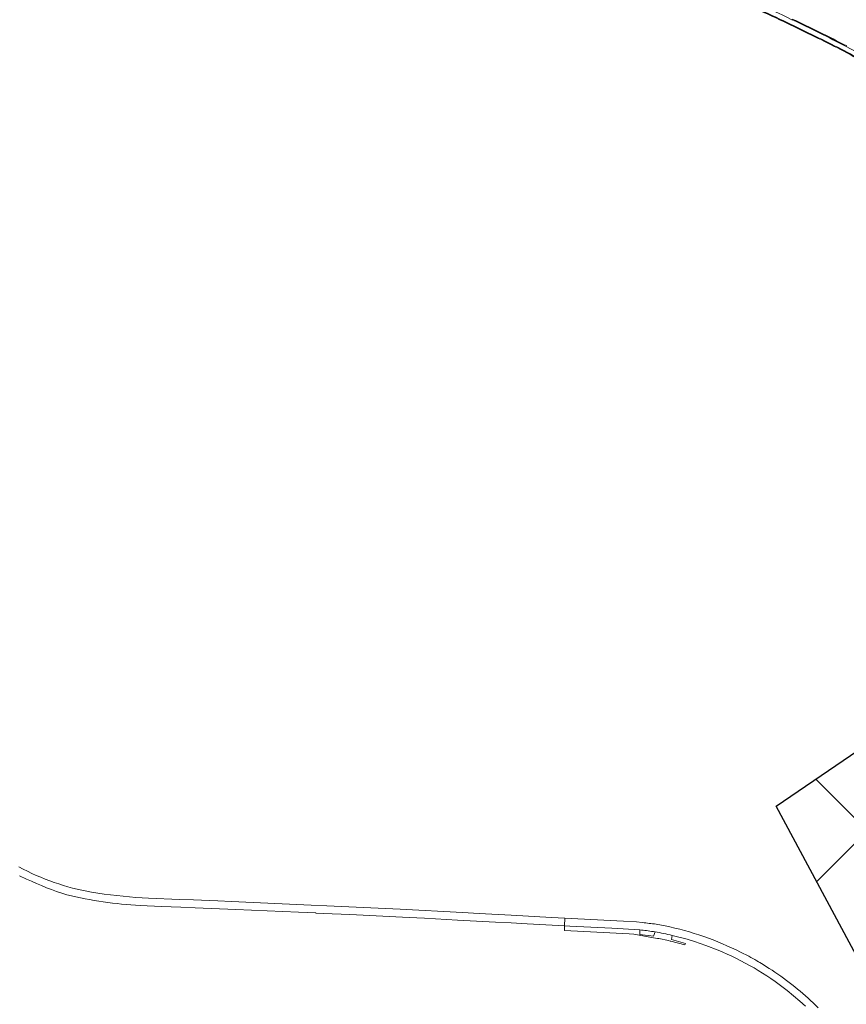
# Model space of a CAD drawing. Extents: x 148869 to 161638, y 453607 to 469810.
# Tile 199 of 256: x 151730 to 152168, y 464928 to 465449. Entities that reach past the tile are written whole.
import ezdxf

# ---------------------------------------------------------------- set-up
doc = ezdxf.new("R2010")
doc.units = 0
doc.layers.add('2023', color=90, linetype='CONTINUOUS')
doc.layers.add('2023 hatch', color=90, linetype='CONTINUOUS')
for name, color, linetype, lineweight in [('B-RO-VH-VERHARDING_ASFALT-GV', 251, 'CONTINUOUS', 18), ('B-RO-VH-VERHARDING_GESLOTEN-GV', 251, 'CONTINUOUS', 18), ('B-RO-VH-VERHARDING_GRASBETONSTEEN-GV', 251, 'CONTINUOUS', 18)]:
    doc.layers.add(name, color=color, linetype=linetype, lineweight=lineweight)

msp = doc.modelspace()

# ---------------------------------------------------------------- hatches: boundary and pattern name
at = {"layer": '2023 hatch'}
h = msp.add_hatch(dxfattribs=at)
h.set_pattern_fill('L45L135', color=256, scale=49.98)
h.set_pattern_definition([(45, (0, 0), (-35.341197, 35.341197), []), (135, (0, 0), (-35.341197, -35.341197), [])])
h.paths.add_polyline_path([(155033.65, 463387.49), (154736.21, 463174.82), (154703.82, 463157.03), (154669.13, 463116.73), (154497.36, 463128.81), (154485.96, 463103.35), (154403, 462810.28), (154029.41, 462913.19), (153921.91, 462926.36), (153533.06, 462959.92), (153521.58, 463046.87), (153065.73, 463131.59), (152840.09, 463157.69), (152602.55, 463321.62), (152457.44, 463373.38), (152283.77, 463566.95), (152230.15, 463641.33), (152156.25, 463699.58), (152012.16, 463887.19), (152009.38, 463939.89), (151991.35, 464191.03), (152103.19, 464343.83), (152153.39, 464455.21), (152151.03, 464561.94), (152249.45, 464811.76), (152130.92, 465032.5), (152332.42, 465169.93), (152738.18, 465252.75), (152947.54, 465152.17), (153150.32, 465023.39), (153302.02, 464886.05), (153728.6, 464650.43), (153874.6, 464567.83), (153954.88, 464501.43), (153988.94, 464472.57), (154027.82, 464422.75), (154193.47, 464138.07), (154280.01, 463968.67), (154339.28, 463993.19), (154494.94, 463873.13), (154622.49, 463821.49), (154755.92, 463721.99), (154868.72, 463597.28)])

# ---------------------------------------------------------------- linework, layer by layer
at = {"layer": '2023', "flags": 128}
msp.add_lwpolyline([(153921.91, 462926.36), (153533.06, 462959.92), (153521.58, 463046.87), (153065.73, 463131.59), (152840.09, 463157.69), (152602.55, 463321.62), (152457.44, 463373.38), (152283.77, 463566.95), (152230.15, 463641.33), (152156.25, 463699.58), (152012.16, 463887.19), (152009.38, 463939.89), (151991.35, 464191.03), (152103.19, 464343.83), (152153.39, 464455.21), (152151.03, 464561.94), (152249.45, 464811.76), (152130.92, 465032.5), (152332.42, 465169.93), (152738.18, 465252.75), (152947.54, 465152.17), (153150.32, 465023.39), (153302.02, 464886.05), (153728.6, 464650.43)], dxfattribs=at)
at = {"layer": 'B-RO-VH-VERHARDING_ASFALT-GV'}
for points in [[(152118.15, 465456.19, -0.024995), (152134.87, 465448.78)], [(152139.22, 465449.45, 0.017675), (152119.88, 465458.17)], [(152168.05, 465435.23, 0.006442), (152139.22, 465449.45)], [(152153.3, 465439.89, -0.017521), (152180.21, 465425.74)], [(152185.25, 465425.74, 0.01003), (152168.05, 465435.23)], [(151767.58, 464986.97, -0.079085), (151729.15, 465000.4)], [(151733.12, 464993.96, 0.03806), (151754.57, 464985.61)], [(151754.57, 464985.61, 0.047128), (151793.42, 464980)], [(151797.9, 464983.81, -0.022313), (151770.97, 464986.42)], [(152067.15, 464970, 0.00708), (152059.81, 464970.89)], [(152059.33, 464966.9, -0.016202), (152066.6, 464965.94)], [(152066.6, 464965.94, -0.020501), (152075.68, 464964.06)], [(152111.96, 464955.18, 0.066062), (152071.87, 464969.13)], [(152100.01, 464956.19, -0.072455), (152136.6, 464934.85)], [(152120.56, 464950.63, 0.007274), (152116.32, 464953.01)], [(152127.11, 464946.61, 0.011747), (152120.56, 464950.63)], [(152150.47, 464928.29, 0.045577), (152127.11, 464946.61)]]:
    msp.add_lwpolyline(points, format="xyb", dxfattribs=at)
at = {"layer": 'B-RO-VH-VERHARDING_ASFALT-GV', "flags": 128}
for points in [[(152134.87, 465448.78), (152153.3, 465439.89)], [(151729.38, 464995.73), (151733.12, 464993.96)], [(151770.97, 464986.42), (151767.58, 464986.97)], [(151793.42, 464980), (151804.83, 464979.43)], [(151814.23, 464983.17), (151797.9, 464983.81)], [(151821.65, 464982.88), (151814.23, 464983.17)], [(151834.6, 464982.34), (151821.65, 464982.88)], [(151841.83, 464982.02), (151834.6, 464982.34)], [(151884.22, 464980.12), (151841.83, 464982.02)], [(151892.54, 464979.73), (151884.22, 464980.12)], [(151931.31, 464977.92), (151892.54, 464979.73)], [(151804.83, 464979.43), (151815, 464979.04)], [(151815, 464979.04), (151822.61, 464978.72)], [(151822.61, 464978.72), (151844.11, 464977.87)], [(151844.11, 464977.87), (151877.5, 464976.39)], [(151877.5, 464976.39), (151886.57, 464975.98)], [(151886.57, 464975.98), (151886.57, 464975.95)], [(151886.57, 464975.95), (151890.75, 464975.77)], [(151890.75, 464975.77), (151904.75, 464975.17)], [(151904.75, 464975.17), (151936.1, 464973.51)], [(151964.4, 464976.2), (151931.31, 464977.92)], [(151973.2, 464975.7), (151964.4, 464976.2)], [(151990.34, 464974.76), (151973.2, 464975.7)], [(152011.69, 464973.64), (151990.34, 464974.76)], [(151936.1, 464973.51), (151944.3, 464973.15)], [(151944.3, 464973.15), (151961.75, 464972.24)], [(151961.75, 464972.24), (151982, 464971.16)], [(151982, 464971.16), (151990.34, 464970.7)], [(151990.34, 464970.7), (151998.67, 464970.23)], [(151998.67, 464970.23), (152018.48, 464969.2)], [(152018.79, 464973.29), (152011.69, 464973.64)], [(152018.79, 464973.29), (152018.48, 464969.2)], [(152018.48, 464969.2), (152018.79, 464973.29)], [(152018.48, 464969.2), (152021.33, 464969.05)], [(152049.79, 464971.67), (152018.79, 464973.29)], [(152056.69, 464971.19), (152049.79, 464971.67)], [(152059.81, 464970.89), (152056.69, 464971.19)], [(152071.87, 464969.13), (152067.15, 464970)], [(152021.33, 464969.05), (152043.62, 464967.94)], [(152043.62, 464967.94), (152058.57, 464966.97)], [(152058.57, 464966.97), (152059.33, 464966.9)], [(152075.68, 464964.06), (152083.64, 464962.01)], [(152083.64, 464962.01), (152087.43, 464960.88)], [(152087.43, 464960.88), (152093.5, 464958.78)], [(152093.5, 464958.78), (152100.01, 464956.19)], [(152116.32, 464953.01), (152111.96, 464955.18)], [(152136.6, 464934.85), (152143.36, 464929.3)], [(152143.36, 464929.3), (152146.37, 464926.6)], [(152153.2, 464925.63), (152150.47, 464928.29)]]:
    msp.add_lwpolyline(points, dxfattribs=at)
at = {"layer": 'B-RO-VH-VERHARDING_GESLOTEN-GV', "flags": 128}
msp.add_lwpolyline([(152066.6, 464965.94), (152065.82, 464963.64), (152058.54, 464964.54), (152058.57, 464966.97), (152043.62, 464967.94), (152021.33, 464969.05), (152018.48, 464969.2), (152018.48, 464966.7), (152052.78, 464964.88), (152055.25, 464964.67), (152065.69, 464962.75), (152066.75, 464962.54), (152067.86, 464962.48), (152068.64, 464962.43), (152073.69, 464961.35), (152074.69, 464961), (152074.89, 464960.96), (152082.38, 464959.06), (152082.79, 464959.77), (152075.36, 464961.82), (152075.68, 464964.06)], dxfattribs=at)
at = {"layer": 'B-RO-VH-VERHARDING_GESLOTEN-GV'}
msp.add_lwpolyline([(152075.68, 464964.06, 0.020501), (152066.6, 464965.94)], format="xyb", dxfattribs=at)
at = {"layer": 'B-RO-VH-VERHARDING_GRASBETONSTEEN-GV'}
for points in [[(152118, 465455.81, -0.025064), (152134.7, 465448.43)], [(152134.87, 465448.78, 0.024995), (152118.15, 465456.19)], [(152119.88, 465458.17, -0.017675), (152139.22, 465449.45)], [(152139.22, 465449.45, -0.006442), (152168.05, 465435.23)], [(152168.24, 465435.59, 0.00644), (152139.4, 465449.81)], [(152153.12, 465439.53, -0.017509), (152180.02, 465425.4)], [(152180.21, 465425.74, 0.017521), (152153.3, 465439.89)], [(152168.05, 465435.23, -0.01003), (152185.25, 465425.74)]]:
    msp.add_lwpolyline(points, format="xyb", dxfattribs=at)
at = {"layer": 'B-RO-VH-VERHARDING_GRASBETONSTEEN-GV', "flags": 128}
for points in [[(152134.7, 465448.43), (152153.12, 465439.53)], [(152153.3, 465439.89), (152134.87, 465448.78)]]:
    msp.add_lwpolyline(points, dxfattribs=at)

doc.saveas('drawing.dxf')
